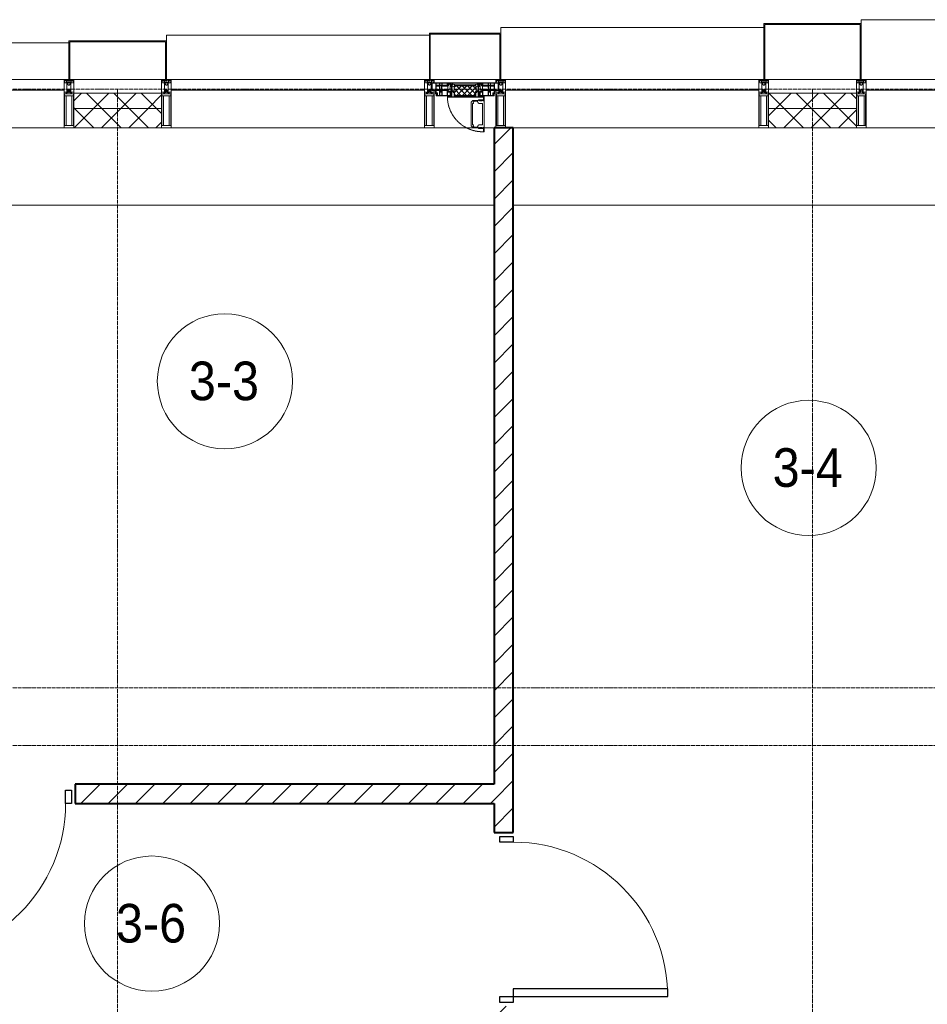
# Model space of a CAD drawing. Header units: millimetres. Extents: x 104173 to 188470, y 7718 to 222239.
# Tile 25 of 50: x 114642 to 119345, y 28360 to 33460. Entities that reach past the tile are written whole.
import ezdxf

# ---------------------------------------------------------------- set-up
doc = ezdxf.new("R2010")
doc.units = ezdxf.units.MM
for name, pattern in [('-D1-02х01', [3, 2, -1]), ('ADSK_Линия сетки', [25, 20, -2.5, 0, -2.5]), ('Линия сетки', [25, 20, -2.5, 0, -2.5])]:
    doc.linetypes.add(name, pattern=pattern)
for name, color, linetype, lineweight in [('Двери', 7, 'Continuous', 18), ('Импосты витража', 7, 'Continuous', 18), ('Колонны', 7, 'Continuous', 18), ('Марки помещений', 7, 'Continuous', 20), ('Окна', 7, 'Continuous', 18), ('Оси', 7, 'Continuous', 9), ('Панели витража', 7, 'Continuous', 18), ('Перекрытия', 7, 'Continuous', 18), ('Стены разрез', 7, 'Continuous', 40), ('Стены штриховка', 7, 'Continuous', 40), ('Элементы узлов', 7, 'Continuous', 18)]:
    doc.layers.add(name, color=color, linetype=linetype, lineweight=lineweight)
doc.styles.add('Arial_2', font='arial.ttf', dxfattribs={"width": 0.9, "height": 200})
pattern_1 = [(45, (0, 0), (-70.71068, 70.71068), [])]
pattern_2 = [(45, (0, 0), (-70.71068, 70.71068), []), (135, (0, 0), (-70.71068, -70.71068), [])]

# ---------------------------------------------------------------- blocks, each defined once
blk = doc.blocks.new('A_DOR_Door - Вн_3_Одинарная_900x2100-3011773-МКСС_К4_L22_74_700_')
at = {"layer": 'Двери', "color": 253, "lineweight": 30, "true_color": 0xaaaaaa}
for p, q in [((-430, 20), (-400, 20)), ((-430, -50), (-430, 20)), ((-400, 20), (-400, -50)), ((400, -50), (400, 20)), ((400, 20), (430, 20)), ((430, 20), (430, -50)), ((-400, -50), (-430, -50)), ((-400, -50), (-400, -850)), ((-360, -50), (-400, -50)), ((-400, -50), (-400, -850)), ((-360, -850), (-360, -50)), ((430, -50), (400, -50)), ((-400, -850), (-360, -850))]:
    blk.add_line(p, q, dxfattribs=at)
at = {"layer": 'Двери', "color": 254, "lineweight": 9, "true_color": 0xd4d4d4}
blk.add_arc((-400, -50), 800, 270, 0, dxfattribs=at)
blk = doc.blocks.new('135_SLK_K4_AR_rvt-1-МКСС_К4_L22_74_700_')
at = {"layer": 'Стены разрез', "lineweight": 9, "true_color": 0xaaaaaa}
h = blk.add_hatch(dxfattribs=at)
h.set_pattern_fill('FP_3', color=253, style=0, pattern_type=2)
h.set_pattern_definition(pattern_1)
h.paths.add_polyline_path([(117200, 28270), (117200, 28350), (117100, 28350), (117100, 28270)])
h.paths.add_polyline_path([(117200, 29250), (117200, 32900), (117100, 32900), (117100, 29250)])
h = blk.add_hatch(dxfattribs=at)
h.set_pattern_fill('FP_3', color=253, style=0, pattern_type=2)
h.set_pattern_definition(pattern_1)
h.paths.add_polyline_path([(117100, 29400), (117100, 29500), (114930, 29500), (114930, 29400), (114965.6, 29400)])
h.paths.add_polyline_path([(114030, 29400), (114030, 29500), (113950, 29500), (113950, 29400)])
at = {"layer": 'Перекрытия', "color": 253, "true_color": 0xaaaaaa}
for p, q in [((117100, 32500), (113950, 32500)), ((120450, 32500), (117200, 32500))]:
    blk.add_line(p, q, dxfattribs=at)
at = {"layer": 'Стены разрез', "color": 253, "true_color": 0xaaaaaa}
for p, q in [((117100, 32900), (117100, 29500)), ((117200, 32900), (117100, 32900)), ((117200, 29250), (117200, 32900)), ((117100, 29500), (114930, 29500)), ((114930, 29500), (114930, 29400)), ((114930, 29400), (117100, 29400)), ((117100, 29400), (117100, 29250)), ((117100, 29250), (117200, 29250))]:
    blk.add_line(p, q, dxfattribs=at)
at = {"layer": 'Двери', "color": 253, "lineweight": 18, "true_color": 0xaaaaaa}
blk.add_blockref('A_DOR_Door - Вн_3_Одинарная_900x2100-3011773-МКСС_К4_L22_74_700_', (114480, 29450), dxfattribs=at)
at = {"layer": 'Двери', "color": 253, "lineweight": 18, "true_color": 0xaaaaaa, "rotation": 90}
blk.add_blockref('A_DOR_Door - Вн_3_Одинарная_900x2100-3011773-МКСС_К4_L22_74_700_', (117150, 28800), dxfattribs=at)
blk = doc.blocks.new('System Panel - A_PAN_Glass-7513417-МКСС_К4_L22_74_700_')
at = {"layer": 'Панели витража', "color": 253, "lineweight": 5, "true_color": 0xaaaaaa}
for p, q in [((656.25, 0), (-656.25, 0)), ((-656.25, 0), (-656.25, -55)), ((656.25, -55), (656.25, 0)), ((-656.25, -55), (656.25, -55))]:
    blk.add_line(p, q, dxfattribs=at)
blk = doc.blocks.new('Rectangular Mullion - R_StandardFrame_50Wx250H-5816490-МКСС_К4_L22_74_700_')
at = {"layer": 'Импосты витража', "color": 253, "lineweight": 5, "true_color": 0xaaaaaa}
blk.add_line((134740, 32900), (133427.5, 32900), dxfattribs=at)
blk = doc.blocks.new('Rectangular Mullion - 50Wx250H-2623690-МКСС_К4_L22_74_700_')
at = {"layer": 'Элементы узлов', "color": 253, "lineweight": 5, "true_color": 0xaaaaaa}
for p, q in [((-25, 65.2), (-25, 250)), ((-25, 250), (0, 250)), ((-23, 237.3), (0, 237.3)), ((-23, 237.3), (-23, 73.6)), ((-14.9, 84), (-14.9, 237.3)), ((25, 250), (0, 250)), ((23, 237.3), (0, 237.3)), ((14.9, 84), (14.9, 237.3)), ((23, 237.3), (23, 73.6)), ((25, 65.2), (25, 250)), ((-14, 65.2), (-25, 65.2)), ((0, 84), (-23, 84)), ((-0.5, 73.6), (-23, 73.6)), ((-14, 71.3), (-14, 65.2)), ((-10, 71.3), (-14, 71.3)), ((-10, 53), (-10, 71.3)), ((-8.7, 53), (-10, 53)), ((-10, 53), (-10, 17)), ((-8.7, 53), (-7, 54.7)), ((-7, 65.2), (-5.9, 67.3)), ((-7, 65.2), (-7, 54.7)), ((-4.1, 67.3), (-5.9, 67.3)), ((-4.1, 67.3), (-2.9, 65.1)), ((-2.9, 65.1), (-2.9, 54.6)), ((-1.3, 53), (-2.9, 54.6)), ((0, 53), (-1.3, 53)), ((0, 84), (23, 84)), ((0, 53), (1.3, 53)), ((0.5, 73.6), (23, 73.6)), ((1.3, 53), (2.9, 54.6)), ((4.1, 67.3), (2.9, 65.1)), ((2.9, 65.1), (2.9, 54.6)), ((4.1, 67.3), (5.9, 67.3)), ((7, 65.2), (5.9, 67.3)), ((7, 65.2), (7, 54.7)), ((8.7, 53), (7, 54.7)), ((8.7, 53), (10, 53)), ((10, 71.3), (14, 71.3)), ((10, 53), (10, 71.3)), ((10, 53), (10, 17)), ((14, 71.3), (14, 65.2)), ((14, 65.2), (25, 65.2)), ((-23.8, 14.6), (-25, 14.2)), ((-25, 0), (-25, 14.2)), ((-22.3, 17), (-23.8, 17)), ((-23.8, 17), (-23.8, 14.6)), ((-22.5, 10.6), (-23.8, 14.6)), ((-22.5, 10.6), (-23.7, 9.9)), ((-23.7, 1.3), (-23.7, 9.9)), ((-23.7, 1.3), (-11.8, 1.3)), ((-23.2, 10.2), (-22.5, 8)), ((-22.5, 8), (-22.5, 4.5)), ((-21.3, 4.5), (-22.5, 4.5)), ((-22.3, 17), (-22.3, 16)), ((-22.3, 16), (-21.3, 16)), ((-19, 17.6), (-21.3, 16)), ((-21.3, 4.5), (-21.3, 6.5)), ((-21.3, 6.5), (-14.2, 6.5)), ((-18.4, 16.6), (-19, 17.6)), ((-7.4, 16.6), (-18.4, 16.6)), ((-14.2, 6.5), (-14.2, 4.5)), ((-13.2, 4.5), (-14.2, 4.5)), ((-13.2, 4.5), (-12.2, 7.2)), ((-12.7, 7.6), (-11.3, 11.4)), ((-12.7, 7.6), (-11.8, 6.9)), ((-12.2, 9), (-12.2, 14.8)), ((-12.2, 14.8), (0, 14.8)), ((-11.8, 1.3), (-11.8, 6.9)), ((-10.5, 11.2), (-11.3, 11.4)), ((-10.5, 1.5), (-10.5, 11.2)), ((-4.8, 1.5), (-10.5, 1.5)), ((-10, 17), (-7.5, 17)), ((-8.5, 23), (-1.5, 30)), ((-8.5, 18.5), (-8.5, 23)), ((-7.5, 18.5), (-8.5, 18.5)), ((-7.5, 17), (-7.5, 18.5)), ((-7.4, 18), (-7.4, 16.6)), ((-2.6, 18), (-7.4, 18)), ((0, 8), (-4.8, 8)), ((-4.8, 1.5), (-4.8, 8)), ((-2.6, 18), (-2.6, 16.8)), ((-2.6, 16.8), (0, 16.8)), ((-1.5, 30), (0, 30)), ((1.5, 30), (0, 30)), ((2.6, 16.8), (0, 16.8)), ((0, 14.8), (0, 16.8)), ((0, 14.8), (0, 16.8)), ((12.2, 14.8), (0, 14.8)), ((0, 0), (0, 8)), ((0, 8), (4.8, 8)), ((0, 0), (0, 8)), ((8.5, 23), (1.5, 30)), ((2.6, 18), (2.6, 16.8)), ((2.6, 18), (7.4, 18)), ((4.8, 1.5), (4.8, 8)), ((4.8, 1.5), (10.5, 1.5)), ((7.4, 18), (7.4, 16.6)), ((7.4, 16.6), (18.4, 16.6)), ((7.5, 18.5), (8.5, 18.5)), ((7.5, 17), (7.5, 18.5)), ((10, 17), (7.5, 17)), ((8.5, 18.5), (8.5, 23)), ((10.5, 11.2), (11.3, 11.4)), ((10.5, 1.5), (10.5, 11.2)), ((12.7, 7.6), (11.3, 11.4)), ((12.7, 7.6), (11.8, 6.9)), ((11.8, 1.3), (11.8, 6.9)), ((23.7, 1.3), (11.8, 1.3)), ((12.2, 9), (12.2, 14.8)), ((13.2, 4.5), (12.2, 7.2)), ((13.2, 4.5), (14.2, 4.5)), ((21.3, 6.5), (14.2, 6.5)), ((14.2, 6.5), (14.2, 4.5)), ((18.4, 16.6), (19, 17.6)), ((19, 17.6), (21.3, 16)), ((22.3, 16), (21.3, 16)), ((21.3, 4.5), (21.3, 6.5)), ((21.3, 4.5), (22.5, 4.5)), ((22.3, 17), (22.3, 16)), ((22.3, 17), (23.8, 17)), ((22.5, 10.6), (23.8, 14.6)), ((22.5, 10.6), (23.7, 9.9)), ((23.2, 10.2), (22.5, 8)), ((22.5, 8), (22.5, 4.5)), ((23.7, 1.3), (23.7, 9.9)), ((23.8, 17), (23.8, 14.6)), ((23.8, 14.6), (25, 14.2)), ((25, 0), (25, 14.2)), ((-25, 0), (0, 0)), ((25, 0), (0, 0))]:
    blk.add_line(p, q, dxfattribs=at)
for centre, start, end in [((-0.5, 73.1), 360, 90), ((0.5, 73.1), 90, 180)]:
    blk.add_arc(centre, 0.5, start, end, dxfattribs=at)
blk = doc.blocks.new('Rectangular Mullion - R_StandardFrame_50Wx250H-V45-МКСС_К4_L22_74_700_')
at = {"layer": 'Импосты витража', "color": 253, "lineweight": 5, "true_color": 0xaaaaaa}
for p, q in [((-25, 0), (-25, 250)), ((-25, 250), (25, 250)), ((25, 250), (25, 0)), ((0, 0), (-25, 0)), ((25, 0), (5, 0))]:
    blk.add_line(p, q, dxfattribs=at)
blk = doc.blocks.new('Rectangular Mullion - R_StandardFrame_50Wx250H-V44-МКСС_К4_L22_74_700_')
at = {"layer": 'Импосты витража', "color": 253, "lineweight": 5, "true_color": 0xaaaaaa}
for p, q in [((-25, 0), (-25, 250)), ((-25, 250), (25, 250)), ((25, 250), (25, 0)), ((-5, 0), (-25, 0)), ((25, 0), (0, 0))]:
    blk.add_line(p, q, dxfattribs=at)
blk = doc.blocks.new('A_PAN_Створка - 383мм-V47-МКСС_К4_L22_74_700_')
at = {"layer": 'Панели витража', "lineweight": 5}
h = blk.add_hatch(dxfattribs=at)
h.set_pattern_fill('FP_11', color=256, style=0, pattern_type=2)
h.set_pattern_definition([(45, (-116950, -33150), (-14.1421356, 14.1421356), []), (135, (-116950, -33150), (-14.1421356, -14.1421356), [])])
h.paths.add_polyline_path([(53.6, -82.7), (54.6, -81.8), (54.6, -63.4), (57.2, -60.8), (57.2, -36.4), (54.9, -34.1), (54.5, -31.8), (-54.5, -31.8), (-54.9, -34.1), (-57.2, -36.4), (-57.2, -60.8), (-54.6, -63.4), (-53.6, -82.7)])
at = {"layer": 'Окна', "lineweight": 5}
for p, q in [((-67.9, -17), (-171, -17)), ((-171, -17), (-171, -57)), ((-78, -84), (-78, -23.5)), ((-78, -23.5), (-67.9, -23.5)), ((-61.4, -23.5), (-70, -32.1)), ((-70, -32.1), (-70, -62.5)), ((67.9, -17), (-67.9, -17)), ((-61.4, -23.5), (-67.9, -17)), ((-67.9, -17), (-67.9, -23.5)), ((-67.9, -17), (67.9, -17)), ((-67.9, -23.5), (-64.6, -26.8)), ((-64.6, -26.8), (-61.4, -23.5)), ((61.4, -23.5), (-61.4, -23.5)), ((67.9, -17), (61.4, -23.5)), ((70, -32.1), (61.4, -23.5)), ((61.4, -23.5), (64.6, -26.8)), ((64.6, -26.8), (67.9, -23.5)), ((67.9, -23.5), (67.9, -17)), ((171, -17), (67.9, -17)), ((67.9, -23.5), (78, -23.5)), ((70, -62.5), (70, -32.1)), ((78, -23.5), (78, -84)), ((171, -57), (171, -17)), ((-171, -57), (-156, -57)), ((-153, -60), (-153, -73.5)), ((-153, -73.5), (-150, -73.5)), ((-150, -73.5), (-150, -84)), ((-150, -84), (-78, -84)), ((-73.9, -87.5), (-91.5, -87.5)), ((-91.5, -87.5), (-91.5, -92)), ((-91.5, -92), (91.5, -92)), ((-78, -84), (-73.9, -84)), ((-70, -62.5), (-73.9, -62.5)), ((-73.9, -62.5), (-73.9, -87.5)), ((73.9, -62.5), (70, -62.5)), ((73.9, -87.5), (73.9, -62.5)), ((73.9, -84), (78, -84)), ((91.5, -87.5), (73.9, -87.5)), ((78, -84), (150, -84)), ((91.5, -92), (91.5, -87.5)), ((95.1, -87.5), (95.1, -105.1)), ((99.6, -87.5), (95.1, -87.5)), ((97.9, -95.6), (95.1, -95.6)), ((97.9, -95.6), (97.9, -109.6)), ((99.6, -270.5), (99.6, -87.5)), ((150, -84), (150, -73.5)), ((150, -73.5), (153, -73.5)), ((153, -73.5), (153, -60)), ((156, -57), (171, -57)), ((39.7, -109), (31.1, -117.6)), ((31.1, -117.6), (31.1, -240.4)), ((41.4, -123.8), (39.1, -124.2)), ((39.1, -179), (39.1, -124.2)), ((70.1, -109), (39.7, -109)), ((41.4, -123.8), (43.5, -121.7)), ((45, -113.3), (42.3, -118.2)), ((42.3, -118.2), (43.5, -121.7)), ((45.9, -111.2), (45, -113.3)), ((63.3, -111.2), (45.9, -111.2)), ((64.1, -113), (63.3, -111.2)), ((64.1, -113), (66.7, -117)), ((66.7, -117), (68.6, -118.3)), ((68.6, -118.3), (68.6, -121.6)), ((68.6, -121.6), (71.1, -124.1)), ((70.1, -105.1), (70.1, -109)), ((95.1, -105.1), (70.1, -105.1)), ((71.1, -124.1), (89.5, -124.1)), ((74.1, -109.6), (74.1, -105.1)), ((89.1, -109.6), (74.1, -109.6)), ((89.1, -105.1), (89.1, -109.6)), ((89.5, -124.1), (90.6, -125.2)), ((90.6, -125.2), (90.6, -232.8)), ((93.1, -109.6), (93.1, -105.1)), ((97.9, -109.6), (93.1, -109.6)), ((39.1, -179), (39.1, -233.8)), ((39.7, -249), (31.1, -240.4)), ((41.4, -234.2), (39.1, -233.8)), ((70.1, -249), (39.7, -249)), ((41.4, -234.2), (43.5, -236.3)), ((42.3, -239.8), (43.5, -236.3)), ((45, -244.7), (42.3, -239.8)), ((45.9, -246.8), (45, -244.7)), ((63.3, -246.8), (45.9, -246.8)), ((64.1, -245), (63.3, -246.8)), ((64.1, -245), (66.7, -241)), ((66.7, -241), (68.6, -239.7)), ((68.6, -236.4), (71.1, -233.9)), ((68.6, -239.7), (68.6, -236.4)), ((70.1, -252.9), (70.1, -249)), ((95.1, -252.9), (70.1, -252.9)), ((71.1, -233.9), (89.5, -233.9)), ((74.1, -248.4), (74.1, -252.9)), ((89.1, -248.4), (74.1, -248.4)), ((89.1, -252.9), (89.1, -248.4)), ((89.5, -233.9), (90.6, -232.8)), ((93.1, -248.4), (93.1, -252.9)), ((97.9, -248.4), (93.1, -248.4)), ((95.1, -270.5), (95.1, -252.9)), ((97.9, -262.4), (97.9, -248.4)), ((97.9, -262.4), (95.1, -262.4)), ((99.6, -270.5), (95.1, -270.5))]:
    blk.add_line(p, q, dxfattribs=at)
at = {"layer": 'Окна', "color": 253, "lineweight": 5, "true_color": 0xaaaaaa}
for p, q in [((-171, -18.5), (-153.5, -18.5)), ((-153.5, -18.5), (-152, -20)), ((-152, -20), (-152, -73.5)), ((-150.5, -17), (-150.5, -29.4)), ((-132.4, -18.6), (-150.5, -18.6)), ((-150.5, -29.4), (-132.4, -29.4)), ((-150.5, -33.6), (-150.5, -68)), ((-136.3, -33.6), (-150.5, -33.6)), ((-137.2, -31), (-135.8, -35)), ((-132.5, -31), (-137.2, -31)), ((-137.2, -54.8), (-135.8, -50.8)), ((-132.1, -36.8), (-135.8, -35)), ((-132.1, -49), (-135.8, -50.8)), ((-132.5, -31.9), (-133.4, -33.7)), ((-133.4, -33.7), (-130.1, -35.3)), ((-133.4, -52), (-130.1, -50.4)), ((-132.5, -31.9), (-132.5, -31)), ((-132.4, -29.4), (-132.4, -18.6)), ((-132.1, -49), (-132.1, -36.8)), ((-131, -18.2), (-131, -29.5)), ((-120.8, -18.2), (-131, -18.2)), ((-131, -29.5), (-120.8, -29.5)), ((-131, -30.9), (-131, -33)), ((-120.8, -30.9), (-131, -30.9)), ((-129.4, -34.6), (-131, -33)), ((-130.1, -35.3), (-129.4, -34.6)), ((-130.1, -35.3), (-130.1, -50.4)), ((-130.1, -50.4), (-129.4, -51.1)), ((-122.4, -34.6), (-120.8, -33)), ((-121.7, -35.3), (-122.4, -34.6)), ((-121.7, -50.4), (-122.4, -51.1)), ((-118.4, -33.7), (-121.7, -35.3)), ((-121.7, -35.3), (-121.7, -50.4)), ((-118.4, -52), (-121.7, -50.4)), ((-120.8, -18.2), (-120.8, -29.5)), ((-120.8, -30.9), (-120.8, -33)), ((-119.7, -36.8), (-115.9, -35)), ((-119.7, -49), (-119.7, -36.8)), ((-119.7, -49), (-115.9, -50.8)), ((-119.3, -18.6), (-92.5, -18.6)), ((-119.3, -29.4), (-119.3, -18.6)), ((-92.5, -29.4), (-119.3, -29.4)), ((-119.3, -31), (-114.6, -31)), ((-119.3, -31.9), (-119.3, -31)), ((-119.3, -31.9), (-118.4, -33.7)), ((-114.6, -31), (-115.9, -35)), ((-114.6, -54.8), (-115.9, -50.8)), ((-94.1, -33.5), (-115.4, -33.5)), ((-89.9, -35.1), (-94.1, -33.5)), ((-89.9, -50.9), (-94.1, -52.5)), ((-92.5, -18.6), (-92.5, -29.4)), ((-90.8, -18.5), (-90.8, -29.4)), ((-87.3, -18.5), (-90.8, -18.5)), ((-90.8, -29.4), (-85.9, -29.4)), ((-89.9, -32.5), (-89.9, -35.1)), ((-85.9, -32.5), (-89.9, -32.5)), ((-89.9, -35.1), (-89.9, -50.9)), ((-89.9, -52.2), (-89.9, -50.9)), ((-87.3, -20.4), (-87.3, -18.5)), ((-87.3, -20.4), (-87.3, -21.9)), ((-84.8, -20.4), (-87.3, -20.4)), ((-87.3, -21.9), (-85.9, -21.9)), ((-85.9, -18.2), (-85.9, -20.4)), ((-75.9, -18.2), (-85.9, -18.2)), ((-85.9, -21.9), (-85.9, -29.4)), ((-85.9, -29.4), (-85.9, -32.5)), ((-85.9, -53.5), (-78, -45.6)), ((-83.4, -20.4), (-84.8, -20.4)), ((-70, -33.8), (-83.4, -20.4)), ((-78, -36.8), (-70, -36.8)), ((-78, -45.6), (-78, -36.8)), ((-75.9, -21.5), (-75.9, -18.2)), ((-75.9, -21.5), (-75.9, -23.5)), ((-74.9, -21.5), (-75.9, -21.5)), ((-75.9, -23.5), (-73, -23.5)), ((-74.9, -17.9), (-74.9, -21.5)), ((-68.9, -17.9), (-74.9, -17.9)), ((-67.2, -29.3), (-73, -23.5)), ((-70, -36.8), (-70, -33.8)), ((-68.9, -21.5), (-68.9, -17.9)), ((-67.9, -21.5), (-68.9, -21.5)), ((-67.9, -21.5), (-67.9, -23.5)), ((-67.9, -23.5), (-64.6, -26.8)), ((-64.6, -26.8), (-67.2, -29.3)), ((67.9, -23.5), (64.6, -26.8)), ((64.6, -26.8), (67.2, -29.3)), ((67.2, -29.3), (73, -23.5)), ((67.9, -21.5), (67.9, -23.5)), ((67.9, -21.5), (68.9, -21.5)), ((68.9, -17.9), (74.9, -17.9)), ((68.9, -21.5), (68.9, -17.9)), ((70, -33.8), (83.4, -20.4)), ((70, -36.8), (70, -33.8)), ((78, -36.8), (70, -36.8)), ((75.9, -23.5), (73, -23.5)), ((74.9, -17.9), (74.9, -21.5)), ((74.9, -21.5), (75.9, -21.5)), ((75.9, -18.2), (85.9, -18.2)), ((75.9, -21.5), (75.9, -18.2)), ((75.9, -21.5), (75.9, -23.5)), ((78, -45.6), (78, -36.8)), ((85.9, -53.5), (78, -45.6)), ((83.4, -20.4), (84.8, -20.4)), ((84.8, -20.4), (87.3, -20.4)), ((85.9, -18.2), (85.9, -20.4)), ((85.9, -21.9), (85.9, -29.4)), ((87.3, -21.9), (85.9, -21.9)), ((85.9, -29.4), (85.9, -32.5)), ((90.8, -29.4), (85.9, -29.4)), ((85.9, -32.5), (89.9, -32.5)), ((87.3, -18.5), (90.8, -18.5)), ((87.3, -20.4), (87.3, -18.5)), ((87.3, -20.4), (87.3, -21.9)), ((89.9, -32.5), (89.9, -35.1)), ((89.9, -35.1), (94.1, -33.5)), ((89.9, -35.1), (89.9, -50.9)), ((89.9, -50.9), (94.1, -52.5)), ((89.9, -52.2), (89.9, -50.9)), ((90.8, -18.5), (90.8, -29.4)), ((92.5, -18.6), (92.5, -29.4)), ((119.3, -18.6), (92.5, -18.6)), ((92.5, -29.4), (119.3, -29.4)), ((94.1, -33.5), (115.4, -33.5)), ((114.6, -31), (115.9, -35)), ((119.3, -31), (114.6, -31)), ((114.6, -54.8), (115.9, -50.8)), ((119.7, -36.8), (115.9, -35)), ((119.7, -49), (115.9, -50.8)), ((119.3, -31.9), (118.4, -33.7)), ((118.4, -33.7), (121.7, -35.3)), ((118.4, -52), (121.7, -50.4)), ((119.3, -29.4), (119.3, -18.6)), ((119.3, -31.9), (119.3, -31)), ((119.7, -49), (119.7, -36.8)), ((120.8, -18.2), (120.8, -29.5)), ((120.8, -18.2), (131, -18.2)), ((131, -29.5), (120.8, -29.5)), ((120.8, -30.9), (120.8, -33)), ((120.8, -30.9), (131, -30.9)), ((122.4, -34.6), (120.8, -33)), ((121.7, -35.3), (122.4, -34.6)), ((121.7, -35.3), (121.7, -50.4)), ((121.7, -50.4), (122.4, -51.1)), ((129.4, -34.6), (131, -33)), ((130.1, -35.3), (129.4, -34.6)), ((130.1, -50.4), (129.4, -51.1)), ((133.4, -33.7), (130.1, -35.3)), ((130.1, -35.3), (130.1, -50.4)), ((133.4, -52), (130.1, -50.4)), ((131, -18.2), (131, -29.5)), ((131, -30.9), (131, -33)), ((132.1, -36.8), (135.8, -35)), ((132.1, -49), (132.1, -36.8)), ((132.1, -49), (135.8, -50.8)), ((132.4, -18.6), (150.5, -18.6)), ((132.4, -29.4), (132.4, -18.6)), ((150.5, -29.4), (132.4, -29.4)), ((132.5, -31), (137.2, -31)), ((132.5, -31.9), (132.5, -31)), ((132.5, -31.9), (133.4, -33.7)), ((137.2, -31), (135.8, -35)), ((137.2, -54.8), (135.8, -50.8)), ((136.3, -33.6), (150.5, -33.6)), ((150.5, -17), (150.5, -29.4)), ((150.5, -33.6), (150.5, -68)), ((153.5, -18.5), (152, -20)), ((152, -20), (152, -73.5)), ((171, -18.5), (153.5, -18.5)), ((-171, -55.5), (-152, -55.5)), ((-136.4, -52.4), (-150.5, -52.4)), ((-150.5, -56.6), (-132.4, -56.6)), ((-150.5, -68), (-143.5, -68)), ((-150.5, -69.5), (-150.5, -73.5)), ((-145, -69.5), (-150.5, -69.5)), ((-148.5, -81), (-148.5, -82.5)), ((-143.5, -81), (-148.5, -81)), ((-148.5, -82.5), (-132.4, -82.5)), ((-145, -69.5), (-145, -79.5)), ((-143.5, -68), (-143.5, -81)), ((-132.5, -54.8), (-137.2, -54.8)), ((-132.5, -53.8), (-133.4, -52)), ((-132.5, -53.8), (-132.5, -54.8)), ((-132.4, -56.6), (-132.4, -82.5)), ((-129.4, -51.1), (-131, -52.7)), ((-131, -55.1), (-131, -52.7)), ((-120.8, -55.1), (-131, -55.1)), ((-131, -56.5), (-131, -62.6)), ((-131, -56.5), (-120.8, -56.5)), ((-120.8, -62.6), (-131, -62.6)), ((-131, -64.6), (-120.8, -64.6)), ((-131, -82.5), (-131, -64.6)), ((-131, -82.5), (-120.8, -82.5)), ((-122.4, -51.1), (-120.8, -52.7)), ((-120.8, -55.1), (-120.8, -52.7)), ((-120.8, -56.5), (-120.8, -62.6)), ((-120.8, -82.5), (-120.8, -64.6)), ((-119.3, -53.8), (-118.4, -52)), ((-119.3, -53.8), (-119.3, -54.8)), ((-119.3, -54.8), (-114.6, -54.8)), ((-119.3, -56.6), (-119.3, -82.5)), ((-92.5, -56.6), (-119.3, -56.6)), ((-119.3, -82.5), (-92.5, -82.5)), ((-94.1, -52.5), (-115.3, -52.5)), ((-92.5, -56.6), (-92.5, -82.5)), ((-90.8, -56.6), (-85.9, -56.6)), ((-90.8, -62.7), (-90.8, -56.6)), ((-80.4, -62.7), (-90.8, -62.7)), ((-90.8, -64.6), (-90.8, -82.5)), ((-80.1, -64.6), (-90.8, -64.6)), ((-90.8, -82.5), (-79.5, -82.5)), ((-89.9, -52.2), (-88.6, -53.5)), ((-85.9, -53.5), (-88.6, -53.5)), ((-85.9, -56.6), (-85.9, -53.5)), ((-78, -84), (-85, -84)), ((-85, -84), (-85, -87.5)), ((-85, -87.5), (-78, -87.5)), ((-80.4, -61.1), (-80.4, -62.7)), ((-78, -61.1), (-80.4, -61.1)), ((-80.1, -66.1), (-80.1, -64.6)), ((-78, -66.1), (-80.1, -66.1)), ((-79.5, -80.6), (-78, -80.6)), ((-79.5, -82.5), (-79.5, -80.6)), ((-78, -66.1), (-78, -61.1)), ((-78, -87.5), (-78, -84)), ((78, -61.1), (80.4, -61.1)), ((78, -66.1), (78, -61.1)), ((78, -66.1), (80.1, -66.1)), ((79.5, -80.6), (78, -80.6)), ((78, -87.5), (78, -84)), ((78, -84), (85, -84)), ((85, -87.5), (78, -87.5)), ((79.5, -82.5), (79.5, -80.6)), ((90.8, -82.5), (79.5, -82.5)), ((80.1, -64.6), (90.8, -64.6)), ((80.1, -66.1), (80.1, -64.6)), ((80.4, -61.1), (80.4, -62.7)), ((80.4, -62.7), (90.8, -62.7)), ((85, -84), (85, -87.5)), ((85.9, -53.5), (88.6, -53.5)), ((85.9, -56.6), (85.9, -53.5)), ((90.8, -56.6), (85.9, -56.6)), ((89.9, -52.2), (88.6, -53.5)), ((90.8, -62.7), (90.8, -56.6)), ((90.8, -64.6), (90.8, -82.5)), ((92.5, -56.6), (119.3, -56.6)), ((92.5, -56.6), (92.5, -82.5)), ((119.3, -82.5), (92.5, -82.5)), ((94.1, -52.5), (115.3, -52.5)), ((119.3, -54.8), (114.6, -54.8)), ((119.3, -53.8), (118.4, -52)), ((119.3, -53.8), (119.3, -54.8)), ((119.3, -56.6), (119.3, -82.5)), ((122.4, -51.1), (120.8, -52.7)), ((120.8, -55.1), (120.8, -52.7)), ((120.8, -55.1), (131, -55.1)), ((120.8, -56.5), (120.8, -62.6)), ((131, -56.5), (120.8, -56.5)), ((120.8, -62.6), (131, -62.6)), ((120.8, -82.5), (120.8, -64.6)), ((131, -64.6), (120.8, -64.6)), ((131, -82.5), (120.8, -82.5)), ((129.4, -51.1), (131, -52.7)), ((131, -55.1), (131, -52.7)), ((131, -56.5), (131, -62.6)), ((131, -82.5), (131, -64.6)), ((150.5, -56.6), (132.4, -56.6)), ((132.4, -56.6), (132.4, -82.5)), ((148.5, -82.5), (132.4, -82.5)), ((132.5, -53.8), (133.4, -52)), ((132.5, -53.8), (132.5, -54.8)), ((132.5, -54.8), (137.2, -54.8)), ((136.4, -52.4), (150.5, -52.4)), ((143.5, -68), (143.5, -81)), ((150.5, -68), (143.5, -68)), ((143.5, -81), (148.5, -81)), ((145, -69.5), (150.5, -69.5)), ((145, -69.5), (145, -79.5)), ((148.5, -81), (148.5, -82.5)), ((150.5, -69.5), (150.5, -73.5)), ((171, -55.5), (152, -55.5))]:
    blk.add_line(p, q, dxfattribs=at)
at = {"layer": 'Окна', "lineweight": 5}
for centre, start, end in [((-156, -60), 0, 90), ((156, -60), 90, 180)]:
    blk.add_arc(centre, 3, start, end, dxfattribs=at)
at = {"layer": 'Окна', "linetype": '-D1-02х01', "lineweight": 5}
blk.add_arc((91.4, -87.5), 183, 181.4091, 271.1445, dxfattribs=at)
at = {"layer": 'Элементы узлов', "color": 253, "lineweight": 5, "true_color": 0xaaaaaa}
for p, q in [((-70, -32.1), (-61.4, -23.5)), ((-70, -62.5), (-70, -32.1)), ((-67.8, -38.3), (-65.7, -37.4)), ((-67.8, -55.7), (-67.8, -38.3)), ((-65.7, -37.4), (-60.8, -34.7)), ((61.4, -23.5), (-61.4, -23.5)), ((-60.8, -34.7), (-57.3, -35.9)), ((-55.2, -33.8), (-57.3, -35.9)), ((-54.9, -34.1), (-57.2, -36.4)), ((-57.2, -36.4), (-57.2, -60.8)), ((-55.2, -33.8), (-54.8, -31.5)), ((-54.9, -25.8), (-53.9, -24.8)), ((-54.9, -29.5), (-54.9, -25.8)), ((-53.9, -30.5), (-54.9, -29.5)), ((-54.5, -31.8), (-54.9, -34.1)), ((0, -31.5), (-54.8, -31.5)), ((54.5, -31.8), (-54.5, -31.8)), ((-53.9, -24.8), (53.9, -24.8)), ((53.9, -30.5), (-53.9, -30.5)), ((0, -31.5), (54.8, -31.5)), ((54.9, -25.8), (53.9, -24.8)), ((53.9, -30.5), (54.9, -29.5)), ((54.9, -34.1), (54.5, -31.8)), ((55.2, -33.8), (54.8, -31.5)), ((54.9, -29.5), (54.9, -25.8)), ((57.2, -36.4), (54.9, -34.1)), ((55.2, -33.8), (57.3, -35.9)), ((57.2, -60.8), (57.2, -36.4)), ((60.8, -34.7), (57.3, -35.9)), ((65.7, -37.4), (60.8, -34.7)), ((70, -32.1), (61.4, -23.5)), ((67.8, -38.3), (65.7, -37.4)), ((67.8, -55.7), (67.8, -38.3)), ((70, -62.5), (70, -32.1)), ((-91.5, -87.5), (-73.9, -87.5)), ((-91.5, -92), (-91.5, -87.5)), ((-91.5, -92), (91.5, -92)), ((-83.4, -90.3), (-83.4, -87.5)), ((-83.4, -90.3), (-69.4, -90.3)), ((-73.9, -62.5), (-70, -62.5)), ((-73.9, -87.5), (-73.9, -62.5)), ((-69.4, -66.5), (-73.9, -66.5)), ((-73.9, -81.5), (-69.4, -81.5)), ((-69.4, -85.5), (-73.9, -85.5)), ((-69.4, -81.5), (-69.4, -66.5)), ((-69.4, -90.3), (-69.4, -85.5)), ((-61.7, -62.5), (-67.9, -62.5)), ((-67.9, -62.5), (-67.9, -89.3)), ((-67.9, -89.3), (-66.9, -90.3)), ((-66, -56.5), (-67.8, -55.7)), ((-66.9, -90.3), (-57.4, -90.3)), ((-66, -56.5), (-62, -59.1)), ((-62, -59.1), (-60.7, -61)), ((-61.7, -64.9), (-61.7, -62.5)), ((-60.1, -67.7), (-61.7, -64.9)), ((-60.7, -61), (-57.4, -61)), ((-56.4, -67.7), (-60.1, -67.7)), ((-57.4, -61), (-54.9, -63.5)), ((-57.4, -90.3), (-56.4, -89.4)), ((-57.2, -60.8), (-54.6, -63.4)), ((-56.4, -89.4), (-56.4, -67.7)), ((-54.9, -63.5), (-54.9, -81.9)), ((-54.9, -81.9), (-53.8, -83)), ((-54.9, -85.6), (-53.9, -84.6)), ((-54.9, -89.3), (-54.9, -85.6)), ((-53.9, -90.3), (-54.9, -89.3)), ((-54.6, -63.4), (-54.6, -81.8)), ((-54.6, -81.8), (-53.6, -82.7)), ((-53.9, -84.6), (53.9, -84.6)), ((53.9, -90.3), (-53.9, -90.3)), ((53.8, -83), (-53.8, -83)), ((-53.6, -82.7), (53.6, -82.7)), ((53.6, -82.7), (54.6, -81.8)), ((54.9, -81.9), (53.8, -83)), ((54.9, -85.6), (53.9, -84.6)), ((53.9, -90.3), (54.9, -89.3)), ((54.6, -63.4), (57.2, -60.8)), ((54.6, -81.8), (54.6, -63.4)), ((57.4, -61), (54.9, -63.5)), ((54.9, -63.5), (54.9, -81.9)), ((54.9, -89.3), (54.9, -85.6)), ((56.4, -67.7), (60.1, -67.7)), ((56.4, -89.4), (56.4, -67.7)), ((57.4, -90.3), (56.4, -89.4)), ((60.7, -61), (57.4, -61)), ((66.9, -90.3), (57.4, -90.3)), ((60.1, -67.7), (61.7, -64.9)), ((62, -59.1), (60.7, -61)), ((61.7, -62.5), (67.9, -62.5)), ((61.7, -64.9), (61.7, -62.5)), ((66, -56.5), (62, -59.1)), ((66, -56.5), (67.8, -55.7)), ((67.9, -89.3), (66.9, -90.3)), ((67.9, -62.5), (67.9, -89.3)), ((69.4, -66.5), (73.9, -66.5)), ((69.4, -81.5), (69.4, -66.5)), ((73.9, -81.5), (69.4, -81.5)), ((69.4, -85.5), (73.9, -85.5)), ((69.4, -90.3), (69.4, -85.5)), ((83.4, -90.3), (69.4, -90.3)), ((73.9, -62.5), (70, -62.5)), ((73.9, -87.5), (73.9, -62.5)), ((91.5, -87.5), (73.9, -87.5)), ((83.4, -90.3), (83.4, -87.5)), ((91.5, -92), (91.5, -87.5))]:
    blk.add_line(p, q, dxfattribs=at)
blk = doc.blocks.new('System Panel - A_PAN_Glass-7513939-МКСС_К4_L22_74_700_')
at = {"layer": 'Панели витража', "color": 253, "lineweight": 5, "true_color": 0xaaaaaa}
for p, q in [((656.25, 0), (-656.25, 0)), ((-656.25, 0), (-656.25, -55)), ((656.25, -55), (656.25, 0)), ((-656.25, -55), (656.25, -55))]:
    blk.add_line(p, q, dxfattribs=at)
blk = doc.blocks.new('Rectangular Mullion - R_StandardFrame_50Wx250H-V46-МКСС_К4_L22_74_700_')
at = {"layer": 'Импосты витража', "color": 253, "lineweight": 5, "true_color": 0xaaaaaa}
blk.add_line((129272.5, 32900), (128000, 32900), dxfattribs=at)
blk = doc.blocks.new('Rectangular Mullion - R_StandardFrame_50Wx250H-V48-МКСС_К4_L22_74_700_')
at = {"layer": 'Импосты витража', "color": 253, "lineweight": 5, "true_color": 0xaaaaaa}
for p, q in [((117020.1, 32900), (116790, 32900)), ((117100, 32900), (117049.6, 32900))]:
    blk.add_line(p, q, dxfattribs=at)
blk = doc.blocks.new('Rectangular Mullion - R_StandardFrame_50Wx250H-V43-МКСС_К4_L22_74_700_')
at = {"layer": 'Импосты витража', "color": 253, "lineweight": 5, "true_color": 0xaaaaaa}
for p, q in [((-25, 0), (-25, 250)), ((-25, 250), (25, 250)), ((25, 250), (25, 57)), ((0, 0), (-25, 0)), ((25, 0), (5, 0)), ((25, 17), (25, 0))]:
    blk.add_line(p, q, dxfattribs=at)
blk = doc.blocks.new('Rectangular Mullion - R_StandardFrame_50Wx250H-7511672-МКСС_К4_L22_74_700_')
at = {"layer": 'Импосты витража', "color": 253, "lineweight": 5, "true_color": 0xaaaaaa}
for p, q in [((-25, 57), (-25, 250)), ((-25, 250), (25, 250)), ((25, 250), (25, 0)), ((-25, 0), (-25, 17)), ((-5, 0), (-25, 0)), ((25, 0), (0, 0))]:
    blk.add_line(p, q, dxfattribs=at)
blk = doc.blocks.new('Rectangular Mullion - R_StandardFrame_50Wx250H-V49-МКСС_К4_L22_74_700_')
at = {"layer": 'Импосты витража', "color": 253, "lineweight": 5, "true_color": 0xaaaaaa}
for p, q in [((113850, 32900), (113560, 32900)), ((114872.5, 32900), (113950, 32900))]:
    blk.add_line(p, q, dxfattribs=at)
blk = doc.blocks.new('A_SLK_PAN_Type1 - Прямой тип панели-6538378-МКСС_К4_L22_74_700_')
at = {"layer": 'Колонны', "lineweight": 5}
for p, q in [((-247.5, 0), (-252.5, 0)), ((-252.5, 0), (-252.5, -290)), ((-247.5, -285), (-247.5, 0)), ((227.5, 0), (-227.5, 0)), ((247.5, 0), (247.5, -285)), ((252.5, 0), (247.5, 0)), ((252.5, -290), (252.5, 0)), ((-252.5, -290), (252.5, -290)), ((247.5, -285), (-247.5, -285))]:
    blk.add_line(p, q, dxfattribs=at)
blk = doc.blocks.new('A_SLK_PAN_Type1 - Прямой тип панели-6538380-МКСС_К4_L22_74_700_')
at = {"layer": 'Колонны', "lineweight": 5}
for p, q in [((-247.5, 0), (-252.5, 0)), ((-252.5, 0), (-252.5, -200)), ((-247.5, -195), (-247.5, 0)), ((227.5, 0), (-227.5, 0)), ((247.5, 0), (247.5, -195)), ((252.5, 0), (247.5, 0)), ((252.5, -200), (252.5, 0)), ((-252.5, -200), (252.5, -200)), ((247.5, -195), (-247.5, -195))]:
    blk.add_line(p, q, dxfattribs=at)
blk = doc.blocks.new('A_SLK_PAN_Type1 - Прямой тип панели Ф-1_1-7503439-МКСС_К4_L22_74_700_')
at = {"layer": 'Колонны', "lineweight": 5}
for p, q in [((-180, 0), (-185, 0)), ((-185, 0), (-185, -240)), ((-180, -235), (-180, 0)), ((160, 0), (-160, 0)), ((180, 0), (180, -235)), ((185, 0), (180, 0)), ((185, -240), (185, 0)), ((-185, -240), (185, -240)), ((180, -235), (-180, -235))]:
    blk.add_line(p, q, dxfattribs=at)
blk = doc.blocks.new('A_OGR_PAN_Отлив - A_OGR_PAN_Отлив-6265469-МКСС_К4_L22_74_700_')
at = {"layer": 'Колонны', "color": 253, "lineweight": 5, "true_color": 0xaaaaaa}
for p in [(681.25, 310), (-681.25, 290)]:
    blk.add_line(p, (-681.25, 310), dxfattribs=at)
blk = doc.blocks.new('A_OGR_PAN_Отлив - A_OGR_PAN_Отлив-6265459-МКСС_К4_L22_74_700_')
at = {"layer": 'Колонны', "color": 253, "lineweight": 5, "true_color": 0xaaaaaa}
for p in [(681.25, 270), (-681.25, 240)]:
    blk.add_line(p, (-681.25, 270), dxfattribs=at)
blk = doc.blocks.new('A_OGR_PAN_Отлив - A_OGR_PAN_Отлив-6265449-МКСС_К4_L22_74_700_')
at = {"layer": 'Колонны', "color": 253, "lineweight": 5, "true_color": 0xaaaaaa}
for p in [(681.25, 230), (-681.25, 200)]:
    blk.add_line(p, (-681.25, 230), dxfattribs=at)
blk = doc.blocks.new('A_OGR_PAN_Отлив - A_OGR_PAN_Отлив-6265439-МКСС_К4_L22_74_700_')
at = {"layer": 'Колонны', "color": 253, "lineweight": 5, "true_color": 0xaaaaaa}
for p in [(681.25, 190), (-681.25, 160)]:
    blk.add_line(p, (-681.25, 190), dxfattribs=at)
blk = doc.blocks.new('135_SLK_K4_AR_FCD_rvt-1-МКСС_К4_L22_74_700_')
at = {"layer": 'Стены разрез', "lineweight": 5, "true_color": 0xaaaaaa}
h = blk.add_hatch(dxfattribs=at)
h.set_pattern_fill('FP_4', color=253, style=0, pattern_type=2)
h.set_pattern_definition(pattern_2)
h.paths.add_polyline_path([(115377.5, 33000), (115377.5, 33080), (114922.5, 33080), (114922.5, 33000), (114965.6, 33000)])
h = blk.add_hatch(dxfattribs=at)
h.set_pattern_fill('FP_4', color=253, style=0, pattern_type=2)
h.set_pattern_definition(pattern_2)
h.paths.add_polyline_path([(118977.5, 33000), (118977.5, 33080), (118522.5, 33080), (118522.5, 33000), (118673, 33000)])
h = blk.add_hatch(dxfattribs=at)
h.set_pattern_fill('FP_4', color=253, style=0, pattern_type=2)
h.set_pattern_definition(pattern_2)
h.paths.add_polyline_path([(115377.5, 32900), (115377.5, 33000), (114922.5, 33000), (114922.5, 32900), (114965.6, 32900)])
h = blk.add_hatch(dxfattribs=at)
h.set_pattern_fill('FP_4', color=253, style=0, pattern_type=2)
h.set_pattern_definition(pattern_2)
h.paths.add_polyline_path([(118977.5, 32900), (118977.5, 33000), (118522.5, 33000), (118522.5, 32900), (118673, 32900)])
at = {"layer": 'Стены разрез', "color": 253, "lineweight": 9, "true_color": 0xaaaaaa}
for p, q in [((115377.5, 33080), (114922.5, 33080)), ((114922.5, 33080), (114922.5, 32900)), ((115377.5, 32900), (115377.5, 33080)), ((118977.5, 33080), (118522.5, 33080)), ((118522.5, 33080), (118522.5, 32900)), ((118977.5, 32900), (118977.5, 33080)), ((114922.5, 32900), (115377.5, 32900)), ((118522.5, 32900), (118977.5, 32900))]:
    blk.add_line(p, q, dxfattribs=at)
at = {"layer": 'Стены штриховка', "color": 253, "lineweight": 9, "true_color": 0xaaaaaa}
for p, q in [((115377.5, 33000), (114922.5, 33000)), ((118977.5, 33000), (118522.5, 33000))]:
    blk.add_line(p, q, dxfattribs=at)
at = {"layer": 'Импосты витража', "color": 253, "lineweight": 5, "true_color": 0xaaaaaa, "extrusion": (0, 0, -1), "rotation": 180}
for name, p in [('Rectangular Mullion - 50Wx250H-2623690-МКСС_К4_L22_74_700_', (-114897.5, 33150)), ('Rectangular Mullion - R_StandardFrame_50Wx250H-V45-МКСС_К4_L22_74_700_', (-114897.5, 33150)), ('Rectangular Mullion - 50Wx250H-2623690-МКСС_К4_L22_74_700_', (-115402.5, 33150)), ('Rectangular Mullion - R_StandardFrame_50Wx250H-V44-МКСС_К4_L22_74_700_', (-115402.5, 33150)), ('Rectangular Mullion - 50Wx250H-2623690-МКСС_К4_L22_74_700_', (-116765, 33150)), ('Rectangular Mullion - R_StandardFrame_50Wx250H-V43-МКСС_К4_L22_74_700_', (-116765, 33150)), ('Rectangular Mullion - 50Wx250H-2623690-МКСС_К4_L22_74_700_', (-117135, 33150)), ('Rectangular Mullion - R_StandardFrame_50Wx250H-7511672-МКСС_К4_L22_74_700_', (-117135, 33150)), ('Rectangular Mullion - 50Wx250H-2623690-МКСС_К4_L22_74_700_', (-118497.5, 33150)), ('Rectangular Mullion - R_StandardFrame_50Wx250H-V45-МКСС_К4_L22_74_700_', (-118497.5, 33150)), ('Rectangular Mullion - 50Wx250H-2623690-МКСС_К4_L22_74_700_', (-119002.5, 33150)), ('Rectangular Mullion - R_StandardFrame_50Wx250H-V44-МКСС_К4_L22_74_700_', (-119002.5, 33150))]:
    blk.add_blockref(name, p, dxfattribs=at)
at = {"layer": 'Импосты витража', "color": 253, "lineweight": 5, "true_color": 0xaaaaaa}
for name, p in [('Rectangular Mullion - R_StandardFrame_50Wx250H-V49-МКСС_К4_L22_74_700_', (0, 0)), ('Rectangular Mullion - R_StandardFrame_50Wx250H-5816490-МКСС_К4_L22_74_700_', (-18000, 0)), ('Rectangular Mullion - R_StandardFrame_50Wx250H-V48-МКСС_К4_L22_74_700_', (0, 0)), ('Rectangular Mullion - R_StandardFrame_50Wx250H-V46-МКСС_К4_L22_74_700_', (-10800, 0)), ('Rectangular Mullion - R_StandardFrame_50Wx250H-5816490-МКСС_К4_L22_74_700_', (-14400, 0))]:
    blk.add_blockref(name, p, dxfattribs=at)
at = {"layer": 'Колонны', "color": 253, "lineweight": 5, "true_color": 0xaaaaaa}
for name, p in [('A_OGR_PAN_Отлив - A_OGR_PAN_Отлив-6265469-МКСС_К4_L22_74_700_', (119683.8, 33150)), ('A_OGR_PAN_Отлив - A_OGR_PAN_Отлив-6265459-МКСС_К4_L22_74_700_', (117816.3, 33150)), ('A_OGR_PAN_Отлив - A_OGR_PAN_Отлив-6265449-МКСС_К4_L22_74_700_', (116083.8, 33150)), ('A_OGR_PAN_Отлив - A_OGR_PAN_Отлив-6265439-МКСС_К4_L22_74_700_', (114216.3, 33150))]:
    blk.add_blockref(name, p, dxfattribs=at)
at = {"layer": 'Колонны', "color": 253, "lineweight": 5, "true_color": 0xaaaaaa, "rotation": 180}
for name, p in [('A_SLK_PAN_Type1 - Прямой тип панели-6538378-МКСС_К4_L22_74_700_', (118750, 33150)), ('A_SLK_PAN_Type1 - Прямой тип панели Ф-1_1-7503439-МКСС_К4_L22_74_700_', (116950, 33150)), ('A_SLK_PAN_Type1 - Прямой тип панели-6538380-МКСС_К4_L22_74_700_', (115150, 33150))]:
    blk.add_blockref(name, p, dxfattribs=at)
at = {"layer": 'Панели витража', "color": 253, "lineweight": 5, "true_color": 0xaaaaaa}
for name, p in [('System Panel - A_PAN_Glass-7513417-МКСС_К4_L22_74_700_', (114216.3, 33150)), ('System Panel - A_PAN_Glass-7513939-МКСС_К4_L22_74_700_', (116083.8, 33150)), ('A_PAN_Створка - 383мм-V47-МКСС_К4_L22_74_700_', (116950, 33150)), ('System Panel - A_PAN_Glass-7513417-МКСС_К4_L22_74_700_', (117816.3, 33150)), ('System Panel - A_PAN_Glass-7513417-МКСС_К4_L22_74_700_', (119683.8, 33150))]:
    blk.add_blockref(name, p, dxfattribs=at)
blk = doc.blocks.new('050_Марка_Помещение - Номер-620969-МКСС_К4_L22_74_700_')
at = {"layer": 'Марки помещений'}
blk.add_circle((0, 0), 3.5, dxfattribs=at)

msp = doc.modelspace()

# ---------------------------------------------------------------- linework, layer by layer
at = {"layer": 'Оси', "linetype": 'ADSK_Линия сетки'}
for p, q in [((136991.6, 33100), (104991.1, 33100)), ((136991.6, 30000), (106261.1, 30000)), ((136991.6, 29700), (104991.1, 29700))]:
    msp.add_line(p, q, dxfattribs=at)
at = {"layer": 'Оси', "linetype": 'Линия сетки'}
for p, q in [((115150, 12025.7), (115150, 33100)), ((118750, 12025.7), (118750, 33100))]:
    msp.add_line(p, q, dxfattribs=at)

# ---------------------------------------------------------------- block references
at = {"lineweight": 5}
for name in ['135_SLK_K4_AR_FCD_rvt-1-МКСС_К4_L22_74_700_', '135_SLK_K4_AR_rvt-1-МКСС_К4_L22_74_700_']:
    msp.add_blockref(name, (0, 0), dxfattribs=at)
at = {"layer": 'Марки помещений', "xscale": 99.99999999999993, "yscale": 99.99999999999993, "zscale": 99.99999999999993}
for p in [(115705.5, 31587.3), (118730.1, 31138.6), (115327.6, 28778.2)]:
    msp.add_blockref('050_Марка_Помещение - Номер-620969-МКСС_К4_L22_74_700_', p, dxfattribs=at)

# ---------------------------------------------------------------- texts
at = {"layer": 'Марки помещений', "lineweight": 9, "char_height": 200, "width": 447.342, "attachment_point": 1, "style": 'Arial_2'}
for s, insert in [('3-3', (115518.9, 31689.1)), ('3-4', (118543.6, 31240.3)), ('3-6', (115141.1, 28879.9))]:
    msp.add_mtext(s, dxfattribs=dict(at, insert=insert))

doc.saveas('drawing.dxf')
